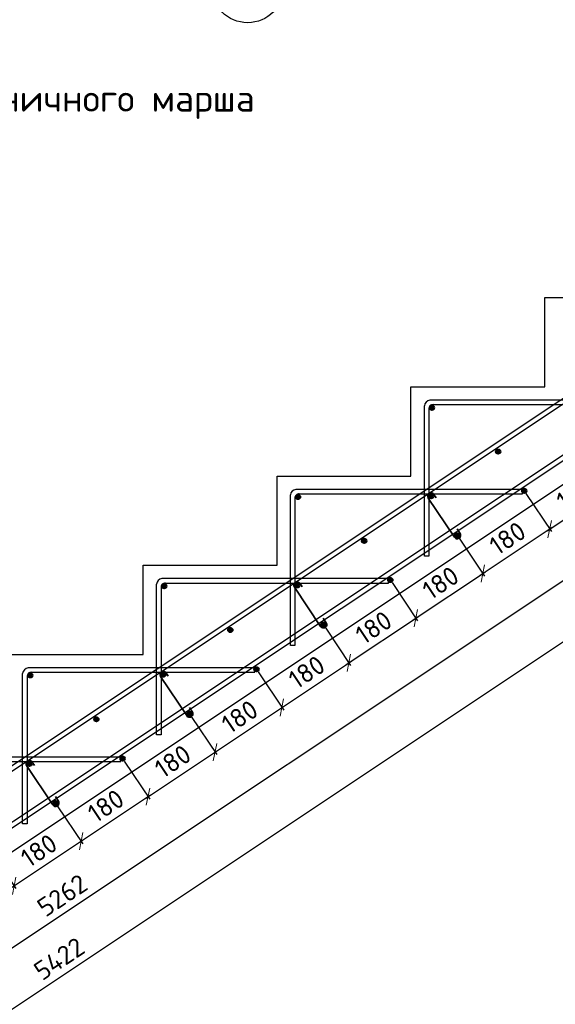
# Model space of a CAD drawing. Header units: millimetres. Extents: x 125896 to 2572636, y -120305 to 130347.
# Tile 60 of 256: x 310140 to 316140, y 33180 to 44216. Entities that reach past the tile are written whole.
import ezdxf

# ---------------------------------------------------------------- set-up
doc = ezdxf.new("R2010")
doc.units = ezdxf.units.MM
doc.linetypes.add('CENTER', pattern=[2, 1.25, -0.25, 0.25, -0.25])
for name, color, linetype, lineweight in [('Арматура', 152, 'Continuous', 40), ('ОСИ', 7, 'CENTER', 15), ('Основная 0.35', 200, 'Continuous', 35), ('Столовая Двери и окна', 7, 'Continuous', 15), ('ТЕКСТ', 7, 'Continuous', 15)]:
    doc.layers.add(name, color=color, linetype=linetype, lineweight=lineweight)
doc.layers.add('СПДС_Оси', color=7, linetype='Continuous')
doc.styles.get("Standard").update_dxf_attribs({"font": 'isocpeur.ttf'})
doc.styles.add('ГОСТ', font='isocpeur.ttf')
doc.dimstyles.new('Осевые', dxfattribs={"dimscale": 0.7, "dimtxt": 450, "dimasz": 400, "dimexe": 100, "dimexo": 100, "dimgap": 100, "dimtad": 1, "dimdec": 0, "dimzin": 0, "dimdsep": 46, "dimtxsty": 'Standard', "dimblk": 'OBLIQUE', "dimcen": 9, "dimdle": 100, "dimazin": 0, "dimtm": 1e-09, "dimtfac": 1, "dimtdec": 0, "dimtofl": 0, "dimtmove": 0, "dimatfit": 3, "dimfxl": 1, "dimtolj": 1, "dimtzin": 0, "dimarcsym": 0})

# ---------------------------------------------------------------- blocks, each defined once
blk = doc.blocks.new('_OBLIQUE')
at = {"color": 0, "linetype": 'ByBlock'}
blk.add_line((-0.5, -0.5), (0.5, 0.5), dxfattribs=at)
blk = doc.blocks.new('*D565')
at = {"layer": 'Defpoints', "color": 0, "linetype": 'ByBlock', "lineweight": 20, "ltscale": 13, "transparency": 16777216}
for p in [(321041, 42483, -900), (321661, 41553), (299149, 27888, -900)]:
    blk.add_point(p, dxfattribs=at)
at = {"layer": 'ОСИ', "color": 0, "linetype": 'ByBlock', "lineweight": -2, "ltscale": 13, "transparency": 16777216}
for p, q in [((321060, 42453), (321680, 41524)), ((299740, 26939), (321690, 41572)), ((299169, 27859), (299789, 26930))]:
    blk.add_line(p, q, dxfattribs=at)
at = {"layer": 'ОСИ', "color": 0, "linetype": 'ByBlock', "lineweight": -2, "ltscale": 13, "transparency": 16777216, "xscale": 140, "yscale": 140, "zscale": 140}
for p, rotation in [((321661, 41553), 33.69006752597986), ((299769, 26959), 213.6900675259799)]:
    blk.add_blockref('_OBLIQUE', p, dxfattribs=dict(at, rotation=rotation))
at = {"layer": 'ОСИ', "color": 0, "linetype": 'ByBlock', "ltscale": 13, "transparency": 16777216, "insert": (310618, 34401), "char_height": 210, "attachment_point": 5, "rotation": 33.6901}
blk.add_mtext('\\A1;5262', dxfattribs=at)
blk = doc.blocks.new('*D566')
at = {"layer": 'Defpoints', "color": 0, "linetype": 'ByBlock', "lineweight": 20, "ltscale": 13, "transparency": 16777216}
for p in [(320728, 42909, -996), (321959, 41064), (298171, 27871, -996)]:
    blk.add_point(p, dxfattribs=at)
at = {"layer": 'ОСИ', "color": 0, "linetype": 'ByBlock', "lineweight": -2, "ltscale": 13, "transparency": 16777216}
for p, q in [((320748, 42880), (321978, 41035)), ((299373, 26006), (321988, 41083)), ((298191, 27842), (299421, 25997))]:
    blk.add_line(p, q, dxfattribs=at)
at = {"layer": 'ОСИ', "color": 0, "linetype": 'ByBlock', "lineweight": -2, "ltscale": 13, "transparency": 16777216, "xscale": 140, "yscale": 140, "zscale": 140}
for p, rotation in [((321959, 41064), 33.69006752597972), ((299402, 26026), 213.6900675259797)]:
    blk.add_blockref('_OBLIQUE', p, dxfattribs=dict(at, rotation=rotation))
at = {"layer": 'ОСИ', "color": 0, "linetype": 'ByBlock', "ltscale": 13, "transparency": 16777216, "insert": (310583, 33690), "char_height": 210, "attachment_point": 5, "rotation": 33.6901}
blk.add_mtext('\\A1;5422', dxfattribs=at)
blk = doc.blocks.new('*D541')
at = {"layer": 'Defpoints', "color": 0, "linetype": 'ByBlock', "lineweight": 20, "ltscale": 13, "transparency": 16777216}
for p in [(310543, 35435, 96), (310828, 35007), (309793, 34935, 96)]:
    blk.add_point(p, dxfattribs=at)
at = {"layer": 'ОСИ', "color": 0, "linetype": 'ByBlock', "lineweight": -2, "ltscale": 13, "transparency": 16777216}
for p, q in [((310562, 35406), (310848, 34978)), ((310049, 34488), (310857, 35026)), ((309812, 34906), (310098, 34478))]:
    blk.add_line(p, q, dxfattribs=at)
at = {"layer": 'ОСИ', "color": 0, "linetype": 'ByBlock', "lineweight": -2, "ltscale": 13, "transparency": 16777216, "xscale": 140, "yscale": 140, "zscale": 140}
for p, rotation in [((310828, 35007), 33.69006752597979), ((310078, 34507), 213.6900675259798)]:
    blk.add_blockref('_OBLIQUE', p, dxfattribs=dict(at, rotation=rotation))
at = {"layer": 'ОСИ', "color": 0, "linetype": 'ByBlock', "ltscale": 13, "transparency": 16777216, "insert": (310356, 34903), "char_height": 210, "attachment_point": 5, "rotation": 33.6901}
blk.add_mtext('\\A1;180', dxfattribs=at)
blk = doc.blocks.new('*D542')
at = {"layer": 'Defpoints', "color": 0, "linetype": 'ByBlock', "lineweight": 20, "ltscale": 13, "transparency": 16777216}
for p in [(311293, 35935, 96), (310543, 35435, 96), (311578, 35507)]:
    blk.add_point(p, dxfattribs=at)
at = {"layer": 'ОСИ', "color": 0, "linetype": 'ByBlock', "lineweight": -2, "ltscale": 13, "transparency": 16777216}
for p, q in [((311312, 35906), (311598, 35478)), ((310799, 34988), (311607, 35526)), ((310562, 35406), (310848, 34978))]:
    blk.add_line(p, q, dxfattribs=at)
at = {"layer": 'ОСИ', "color": 0, "linetype": 'ByBlock', "lineweight": -2, "ltscale": 13, "transparency": 16777216, "xscale": 140, "yscale": 140, "zscale": 140}
for p, rotation in [((311578, 35507), 33.69006752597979), ((310828, 35007), 213.6900675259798)]:
    blk.add_blockref('_OBLIQUE', p, dxfattribs=dict(at, rotation=rotation))
at = {"layer": 'ОСИ', "color": 0, "linetype": 'ByBlock', "ltscale": 13, "transparency": 16777216, "insert": (311106, 35403), "char_height": 210, "attachment_point": 5, "rotation": 33.6901}
blk.add_mtext('\\A1;180', dxfattribs=at)
blk = doc.blocks.new('*D543')
at = {"layer": 'Defpoints', "color": 0, "linetype": 'ByBlock', "lineweight": 20, "ltscale": 13, "transparency": 16777216}
for p in [(312043, 36435, 96), (312328, 36007), (311293, 35935, 96)]:
    blk.add_point(p, dxfattribs=at)
at = {"layer": 'ОСИ', "color": 0, "linetype": 'ByBlock', "lineweight": -2, "ltscale": 13, "transparency": 16777216}
for p, q in [((312062, 36406), (312348, 35978)), ((311549, 35488), (312357, 36026)), ((311312, 35906), (311598, 35478))]:
    blk.add_line(p, q, dxfattribs=at)
at = {"layer": 'ОСИ', "color": 0, "linetype": 'ByBlock', "lineweight": -2, "ltscale": 13, "transparency": 16777216, "xscale": 140, "yscale": 140, "zscale": 140}
for p, rotation in [((312328, 36007), 33.69006752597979), ((311578, 35507), 213.6900675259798)]:
    blk.add_blockref('_OBLIQUE', p, dxfattribs=dict(at, rotation=rotation))
at = {"layer": 'ОСИ', "color": 0, "linetype": 'ByBlock', "ltscale": 13, "transparency": 16777216, "insert": (311856, 35903), "char_height": 210, "attachment_point": 5, "rotation": 33.6901}
blk.add_mtext('\\A1;180', dxfattribs=at)
blk = doc.blocks.new('*D544')
at = {"layer": 'Defpoints', "color": 0, "linetype": 'ByBlock', "lineweight": 20, "ltscale": 13, "transparency": 16777216}
for p in [(312793, 36935, 96), (312043, 36435, 96), (313078, 36507)]:
    blk.add_point(p, dxfattribs=at)
at = {"layer": 'ОСИ', "color": 0, "linetype": 'ByBlock', "lineweight": -2, "ltscale": 13, "transparency": 16777216}
for p, q in [((312812, 36906), (313098, 36478)), ((312299, 35988), (313107, 36526)), ((312062, 36406), (312348, 35978))]:
    blk.add_line(p, q, dxfattribs=at)
at = {"layer": 'ОСИ', "color": 0, "linetype": 'ByBlock', "lineweight": -2, "ltscale": 13, "transparency": 16777216, "xscale": 140, "yscale": 140, "zscale": 140}
for p, rotation in [((313078, 36507), 33.69006752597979), ((312328, 36007), 213.6900675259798)]:
    blk.add_blockref('_OBLIQUE', p, dxfattribs=dict(at, rotation=rotation))
at = {"layer": 'ОСИ', "color": 0, "linetype": 'ByBlock', "ltscale": 13, "transparency": 16777216, "insert": (312606, 36403), "char_height": 210, "attachment_point": 5, "rotation": 33.6901}
blk.add_mtext('\\A1;180', dxfattribs=at)
blk = doc.blocks.new('*D545')
at = {"layer": 'Defpoints', "color": 0, "linetype": 'ByBlock', "lineweight": 20, "ltscale": 13, "transparency": 16777216}
for p in [(313543, 37435, 96), (313828, 37007), (312793, 36935, 96)]:
    blk.add_point(p, dxfattribs=at)
at = {"layer": 'ОСИ', "color": 0, "linetype": 'ByBlock', "lineweight": -2, "ltscale": 13, "transparency": 16777216}
for p, q in [((313562, 37406), (313848, 36978)), ((313049, 36488), (313857, 37026)), ((312812, 36906), (313098, 36478))]:
    blk.add_line(p, q, dxfattribs=at)
at = {"layer": 'ОСИ', "color": 0, "linetype": 'ByBlock', "lineweight": -2, "ltscale": 13, "transparency": 16777216, "xscale": 140, "yscale": 140, "zscale": 140}
for p, rotation in [((313828, 37007), 33.69006752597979), ((313078, 36507), 213.6900675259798)]:
    blk.add_blockref('_OBLIQUE', p, dxfattribs=dict(at, rotation=rotation))
at = {"layer": 'ОСИ', "color": 0, "linetype": 'ByBlock', "ltscale": 13, "transparency": 16777216, "insert": (313356, 36903), "char_height": 210, "attachment_point": 5, "rotation": 33.6901}
blk.add_mtext('\\A1;180', dxfattribs=at)
blk = doc.blocks.new('*D546')
at = {"layer": 'Defpoints', "color": 0, "linetype": 'ByBlock', "lineweight": 20, "ltscale": 13, "transparency": 16777216}
for p in [(314293, 37935, 96), (313543, 37435, 96), (314578, 37507)]:
    blk.add_point(p, dxfattribs=at)
at = {"layer": 'ОСИ', "color": 0, "linetype": 'ByBlock', "lineweight": -2, "ltscale": 13, "transparency": 16777216}
for p, q in [((314312, 37906), (314598, 37478)), ((313799, 36988), (314607, 37526)), ((313562, 37406), (313848, 36978))]:
    blk.add_line(p, q, dxfattribs=at)
at = {"layer": 'ОСИ', "color": 0, "linetype": 'ByBlock', "lineweight": -2, "ltscale": 13, "transparency": 16777216, "xscale": 140, "yscale": 140, "zscale": 140}
for p, rotation in [((314578, 37507), 33.69006752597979), ((313828, 37007), 213.6900675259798)]:
    blk.add_blockref('_OBLIQUE', p, dxfattribs=dict(at, rotation=rotation))
at = {"layer": 'ОСИ', "color": 0, "linetype": 'ByBlock', "ltscale": 13, "transparency": 16777216, "insert": (314106, 37403), "char_height": 210, "attachment_point": 5, "rotation": 33.6901}
blk.add_mtext('\\A1;180', dxfattribs=at)
blk = doc.blocks.new('*D547')
at = {"layer": 'Defpoints', "color": 0, "linetype": 'ByBlock', "lineweight": 20, "ltscale": 13, "transparency": 16777216}
for p in [(315043, 38435, 96), (315328, 38007), (314293, 37935, 96)]:
    blk.add_point(p, dxfattribs=at)
at = {"layer": 'ОСИ', "color": 0, "linetype": 'ByBlock', "lineweight": -2, "ltscale": 13, "transparency": 16777216}
for p, q in [((315062, 38406), (315348, 37978)), ((314549, 37488), (315357, 38026)), ((314312, 37906), (314598, 37478))]:
    blk.add_line(p, q, dxfattribs=at)
at = {"layer": 'ОСИ', "color": 0, "linetype": 'ByBlock', "lineweight": -2, "ltscale": 13, "transparency": 16777216, "xscale": 140, "yscale": 140, "zscale": 140}
for p, rotation in [((315328, 38007), 33.69006752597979), ((314578, 37507), 213.6900675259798)]:
    blk.add_blockref('_OBLIQUE', p, dxfattribs=dict(at, rotation=rotation))
at = {"layer": 'ОСИ', "color": 0, "linetype": 'ByBlock', "ltscale": 13, "transparency": 16777216, "insert": (314856, 37903), "char_height": 210, "attachment_point": 5, "rotation": 33.6901}
blk.add_mtext('\\A1;180', dxfattribs=at)
blk = doc.blocks.new('*D548')
at = {"layer": 'Defpoints', "color": 0, "linetype": 'ByBlock', "lineweight": 20, "ltscale": 13, "transparency": 16777216}
for p in [(315793, 38935, 96), (315043, 38435, 96), (316078, 38507)]:
    blk.add_point(p, dxfattribs=at)
at = {"layer": 'ОСИ', "color": 0, "linetype": 'ByBlock', "lineweight": -2, "ltscale": 13, "transparency": 16777216}
for p, q in [((315812, 38906), (316098, 38478)), ((315299, 37988), (316107, 38526)), ((315062, 38406), (315348, 37978))]:
    blk.add_line(p, q, dxfattribs=at)
at = {"layer": 'ОСИ', "color": 0, "linetype": 'ByBlock', "lineweight": -2, "ltscale": 13, "transparency": 16777216, "xscale": 140, "yscale": 140, "zscale": 140}
for p, rotation in [((316078, 38507), 33.69006752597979), ((315328, 38007), 213.6900675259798)]:
    blk.add_blockref('_OBLIQUE', p, dxfattribs=dict(at, rotation=rotation))
at = {"layer": 'ОСИ', "color": 0, "linetype": 'ByBlock', "ltscale": 13, "transparency": 16777216, "insert": (315606, 38403), "char_height": 210, "attachment_point": 5, "rotation": 33.6901}
blk.add_mtext('\\A1;180', dxfattribs=at)
blk = doc.blocks.new('*D549')
at = {"layer": 'Defpoints', "color": 0, "linetype": 'ByBlock', "lineweight": 20, "ltscale": 13, "transparency": 16777216}
for p in [(316543, 39435, 96), (316828, 39007), (315793, 38935, 96)]:
    blk.add_point(p, dxfattribs=at)
at = {"layer": 'ОСИ', "color": 0, "linetype": 'ByBlock', "lineweight": -2, "ltscale": 13, "transparency": 16777216}
for p, q in [((316562, 39406), (316848, 38978)), ((316049, 38488), (316857, 39026)), ((315812, 38906), (316098, 38478))]:
    blk.add_line(p, q, dxfattribs=at)
at = {"layer": 'ОСИ', "color": 0, "linetype": 'ByBlock', "lineweight": -2, "ltscale": 13, "transparency": 16777216, "xscale": 140, "yscale": 140, "zscale": 140}
for p, rotation in [((316828, 39007), 33.69006752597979), ((316078, 38507), 213.6900675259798)]:
    blk.add_blockref('_OBLIQUE', p, dxfattribs=dict(at, rotation=rotation))
at = {"layer": 'ОСИ', "color": 0, "linetype": 'ByBlock', "ltscale": 13, "transparency": 16777216, "insert": (316356, 38903), "char_height": 210, "attachment_point": 5, "rotation": 33.6901}
blk.add_mtext('\\A1;180', dxfattribs=at)

msp = doc.modelspace()

# ---------------------------------------------------------------- hatches: boundary and pattern name
at = {"layer": 'Арматура'}
h = msp.add_hatch(color=256, dxfattribs=at)
edge = h.paths.add_edge_path()
edge.add_arc((314758.6, 39865.8), 25, 0, 360)
h = msp.add_hatch(color=256, dxfattribs=at)
edge = h.paths.add_edge_path()
edge.add_arc((315499.8, 39374.6), 25, 0, 360)
h = msp.add_hatch(color=256, dxfattribs=at)
edge = h.paths.add_edge_path()
edge.add_arc((315792.9, 38935), 25, 0, 360)
h = msp.add_hatch(color=256, dxfattribs=at)
edge = h.paths.add_edge_path()
edge.add_arc((313258.6, 38865.8), 25, 0, 360)
h = msp.add_hatch(color=256, dxfattribs=at)
edge = h.paths.add_edge_path()
edge.add_arc((314749.8, 38874.6), 25, 0, 360)
h = msp.add_hatch(color=256, dxfattribs=at)
edge = h.paths.add_edge_path()
edge.add_arc((315042.9, 38435), 25, 0, 360)
h = msp.add_hatch(color=256, dxfattribs=at)
edge = h.paths.add_edge_path()
edge.add_arc((313999.8, 38374.6), 25, 0, 360)
h = msp.add_hatch(color=256, dxfattribs=at)
edge = h.paths.add_edge_path()
edge.add_arc((311758.6, 37865.8), 25, 0, 360)
h = msp.add_hatch(color=256, dxfattribs=at)
edge = h.paths.add_edge_path()
edge.add_arc((313249.8, 37874.6), 25, 0, 360)
h = msp.add_hatch(color=256, dxfattribs=at)
edge = h.paths.add_edge_path()
edge.add_arc((314292.9, 37935), 25, 0, 360)
h = msp.add_hatch(color=256, dxfattribs=at)
edge = h.paths.add_edge_path()
edge.add_arc((313542.9, 37435), 25, 0, 360)
h = msp.add_hatch(color=256, dxfattribs=at)
edge = h.paths.add_edge_path()
edge.add_arc((312499.8, 37374.6), 25, 0, 360)
h = msp.add_hatch(color=256, dxfattribs=at)
edge = h.paths.add_edge_path()
edge.add_arc((310258.6, 36865.8), 25, 0, 360)
h = msp.add_hatch(color=256, dxfattribs=at)
edge = h.paths.add_edge_path()
edge.add_arc((311749.8, 36874.6), 25, 0, 360)
h = msp.add_hatch(color=256, dxfattribs=at)
edge = h.paths.add_edge_path()
edge.add_arc((312792.9, 36935), 25, 0, 360)
h = msp.add_hatch(color=256, dxfattribs=at)
edge = h.paths.add_edge_path()
edge.add_arc((312042.9, 36435), 25, 0, 360)
h = msp.add_hatch(color=256, dxfattribs=at)
edge = h.paths.add_edge_path()
edge.add_arc((310999.8, 36374.6), 25, 0, 360)
h = msp.add_hatch(color=256, dxfattribs=at)
edge = h.paths.add_edge_path()
edge.add_arc((310249.8, 35874.6), 25, 0, 360)
h = msp.add_hatch(color=256, dxfattribs=at)
edge = h.paths.add_edge_path()
edge.add_arc((311292.9, 35935), 25, 0, 360)
h = msp.add_hatch(color=256, dxfattribs=at)
edge = h.paths.add_edge_path()
edge.add_arc((310542.9, 35435), 25, 0, 360)

# ---------------------------------------------------------------- linework, layer by layer
for centre in [(314758.6, 39865.8), (315499.8, 39374.6), (315792.9, 38935, 95.9), (313258.6, 38865.8), (314749.8, 38874.6), (315042.9, 38435, 95.9), (313999.8, 38374.6), (311758.6, 37865.8), (313249.8, 37874.6), (314292.9, 37935, 95.9), (313542.9, 37435, 95.9), (312499.8, 37374.6), (310258.6, 36865.8), (311749.8, 36874.6), (312792.9, 36935, 95.9), (312042.9, 36435, 95.9), (310999.8, 36374.6), (310249.8, 35874.6), (311292.9, 35935, 95.9), (310542.9, 35435, 95.9)]:
    msp.add_circle(centre, 25, dxfattribs=at)
at = {"layer": 'Основная 0.35'}
for p, q in [((315011.2, 38414.9, 95.9), (314718.1, 38854.5)), ((314781.4, 38894.7), (314805.2, 38857.2)), ((315074.5, 38455.1, 95.9), (315041.2, 38507.5, 95.9)), ((313511.2, 37414.9, 95.9), (313218.1, 37854.5)), ((313281.4, 37894.7), (313305.2, 37857.2)), ((313574.5, 37455.1, 95.9), (313541.2, 37507.5, 95.9)), ((311781.4, 36894.7), (311805.2, 36857.2)), ((312011.2, 36414.9, 95.9), (311718.1, 36854.5)), ((312074.5, 36455.1, 95.9), (312041.2, 36507.5, 95.9)), ((310281.4, 35894.7), (310305.2, 35857.2)), ((310511.2, 35414.9, 95.9), (310218.1, 35854.5)), ((310574.5, 35455.1, 95.9), (310541.2, 35507.5, 95.9))]:
    msp.add_line(p, q, dxfattribs=at)
for centre, start, end in [((314749.8, 38874.6), 32.40892, 212.40892), ((315042.9, 38435, 95.9), 212.40892, 32.40892), ((313249.8, 37874.6), 32.40892, 212.40892), ((313542.9, 37435, 95.9), 212.40892, 32.40892), ((311749.8, 36874.6), 32.40892, 212.40892), ((312042.9, 36435, 95.9), 212.40892, 32.40892), ((310249.8, 35874.6), 32.40892, 212.40892), ((310542.9, 35435, 95.9), 212.40892, 32.40892)]:
    msp.add_arc(centre, 37.5, start, end, dxfattribs=at)
at = {"layer": 'СПДС_Оси', "linetype": 'Continuous', "lineweight": 25, "ltscale": 150}
msp.add_circle((312694, 44586.8), 405, dxfattribs=at)
at = {"layer": 'Столовая Двери и окна', "color": 18, "lineweight": 30, "true_color": 0x000000}
msp.add_line((320873.6, 42100.8, -1170), (299273.6, 27700.8, -900), dxfattribs=at)
msp.add_lwpolyline([(310023.6, 37100.8), (311523.6, 37100.8), (311523.6, 38100.8), (313023.6, 38100.8), (313023.6, 39100.8), (314523.6, 39100.8), (314523.6, 40100.8), (316023.6, 40100.8), (316023.6, 41100.8), (317523.6, 41100.8), (317523.6, 42100.8), (319023.6, 42100.8), (319023.6, 43100.8), (320523.6, 43100.8), (320523.6, 43100.8), (322523.6, 43100.8)], dxfattribs=at)
at = {"layer": 'Столовая Двери и окна', "color": 146, "lineweight": 30, "true_color": 0x105689}
for points, elevation in [([(320728.2, 42909.3), (320700.5, 42950.9), (298143.6, 27913), (298171.3, 27871.4)], -995.9), ([(321040.7, 42482.6), (321013, 42524.2), (299121.7, 27930), (299149.5, 27888.4)], -900)]:
    msp.add_lwpolyline(points, close=True, dxfattribs=dict(at, elevation=elevation))
for points in [[(314768.1, 39900.8), (317273.6, 39900.8), (317273.6, 39950.8), (314733.7, 39950.8), (314733.7, 39950.8), (314733.7, 39950.8)], [(314723.6, 39858.8), (314723.6, 38200.8), (314673.6, 38200.8), (314673.6, 39888.4)], [(313223.6, 38858.8), (313223.6, 37200.8), (313173.6, 37200.8), (313173.6, 38888.4)], [(313268.1, 38900.8), (315773.6, 38900.8), (315773.6, 38950.8), (313233.7, 38950.8), (313233.7, 38950.8), (313233.7, 38950.8)], [(311723.6, 37858.8), (311723.6, 36200.8), (311673.6, 36200.8), (311673.6, 37888.4)], [(311768.1, 37900.8), (314273.6, 37900.8), (314273.6, 37950.8), (311733.7, 37950.8), (311733.7, 37950.8), (311733.7, 37950.8)], [(310223.6, 36858.8), (310223.6, 35200.8), (310173.6, 35200.8), (310173.6, 36888.4)], [(310268.1, 36900.8), (312773.6, 36900.8), (312773.6, 36950.8), (310233.7, 36950.8), (310233.7, 36950.8), (310233.7, 36950.8)], [(308768.1, 35900.8), (311273.6, 35900.8), (311273.6, 35950.8), (308733.7, 35950.8), (308733.7, 35950.8), (308733.7, 35950.8)]]:
    msp.add_lwpolyline(points, dxfattribs=at)
for centre, radius, start, end in [((314742.1, 39882.5), 68.8, 97.03929, 175.07833), ((314769.7, 39854.6), 46.3, 86.19482, 184.74031), ((313242.1, 38882.5), 68.8, 97.03929, 175.07833), ((313269.7, 38854.6), 46.3, 86.19482, 184.74031), ((311742.1, 37882.5), 68.8, 97.03929, 175.07833), ((311769.7, 37854.6), 46.3, 86.19482, 184.74031), ((310242.1, 36882.5), 68.8, 97.03929, 175.07833), ((310269.7, 36854.6), 46.3, 86.19482, 184.74031)]:
    msp.add_arc(centre, radius, start, end, dxfattribs=at)

# ---------------------------------------------------------------- texts
at = {"insert": (226281.3, 54484), "char_height": 250, "attachment_point": 1, "style": 'ГОСТ'}
msp.add_mtext_dynamic_manual_height_columns('\\A1;\\pi9384.38;{\\H1.5152x;\\P\\pi1250;Общие указания\\P\\pi250;}1.^IРабочая документация разработана в соответствии с заданием на проектирование, требованиями действующих технических регламентов, стандартов, сводов правил и других документов, содержащих установленные требования.\\P2.^IРабочая документация выполнена в соответствии со следующими нормативными и техническими документами:\\P-^IСП 20.13330.2016 "Нагрузки и Воздействия";\\P-^IСП 63.13330.2012 "Бетонные и железобетонные конструкции. Основные положения";\\P-^IСП 22.13330.2016 "Основания зданий и сооружений";\\P-^IСП 45.13330.2012 "Земляные сооружения, основания и фундаменты".\\P3.   За относительную отметку 0,000 принята отметка чистого пола первого этажа.\\P4.^IПеречень видов работ, для которых необходимо составлять акты освидетельствования скрытых работ:\\P-^Iармирование конструкций;\\P-^Iосвидетельствование опалубки перед бетонированием;\\P-^Iвыполнение сварочных работ;\\P-^Iотбор контрольных проб бетона;\\P-^Iсоответствие законченных железобетонных конструкций проекту с отображением качества работ;\\P-^Iустройство монолитных конструкций, выполняемых в зимнее время;  \\P\\pi0;  -    устройство гидроизоляции;\\P\\pi250;-^Iуплотнение грунтов и обратную засыпку.\\PЗапрещается выполнение последующих работ при отсутствии актов освидетельствования предшествующих скрытых работ во всех случаях.\\P\\pi0;        5. Проект рассчитан на производство работ в период положительных температур. В случае выполнения работ при отрицательных температурах необходимо выполнять требования СНиП часть 3 по производству работ и ППР.\\P        6. При минимальной температуре воздуха до минус 15°С допускается: выдерживание бетона в конструкции методом термоса, при предварительном разогреве бетонной смеси, форсированный электроразогрев бетона в конструкции с повторным уплотнением.\\P\\pi250;При минимальной температуре воздуха до минус 25°С допускается: обогрев бетона в греющей опалубке с помощью низкотемпературных электронагревателей, электродный сквозной прогрев бетона, электрообогрев с помощью греющего провода.\\P\\pi0;7. При отрицательной температуре воздуха уплотнение грунта обратной засыпки в траншеях должно \\Pосуществляться до достижения коэффициента уплотнения 0,98. \\PВремя уплотнения грунта в зависимости от температуры воздуха: \\P\\pi250;-^Iпри t{\\H0.7x;\\So^ ;}-5, 90-120 минут; при t{\\H0.7x;\\So^ ;\\H1.42857x;-10, 60-90 минут; }при t{\\H0.7x;\\So^ ;\\H1.42857x;-20, 40-60 минут; }при t{\\H0.7x;\\So^ ;\\H1.42857x;-30, 20-30 минут;\\P\\pi0;Работы по выполнению насыпей и обратных засыпок при отрицательных температурах должны производить с учетом следующих требований:\\P\\pi250;-^Iподготовку поверхности (основания) насыпи и обратных засыпок следует выполнять с полным удалением снега, льда, промерзшего слоя слабого и пучинистого грунта на всю его глубину;\\P-^Iотсыпку в насыпь и обратные засыпки грунтов необходимо производить при их природной влажности и в талом состоянии с содержанием комьев мерзлого грунта, не превышающим требований, приведенных в приложении М СП 45.13330.2017. Свод правил. Земляные сооружения, основания и фундаменты., и, как правило, на не промерзшие ранее отсыпанные и уплотненные слои. В отдельных случаях при согласовании с автором проекта допускается грунты отсыпать на непучинистые грунты, промерзшие на глубину не более 15 см;\\P-^Iпри пониженной влажности отсыпанных грунтов для их уплотнения следует применять более тяжелое грунтоуплотняющее оборудование; \\P-^Iработы по отсыпке и уплотнению каждого слоя должны выполнять в течение одной рабочей смены; - при выполнении насыпей из глинистых грунтов при обильном снеговыпадении все работы должны быть прекращены; - перерывы в работах по выполнению насыпей и обратных засыпок допускаются только при условиях, что за время перерыва глубина промерзания ранее уплотненных пучинистых грунтов не превысит 15 см или на время перерыва ранее уплотненные грунты утепляются специальными средствами (например, маловлажным рыхлым грунтом, который в последующем удаляется); - все работы по отсыпке грунтов и их уплотнению выполняют с повышенной интенсивностью.}', width=20474.372, gutter_width=5800, heights=[24436.9], dxfattribs=at)
at = {"layer": 'ТЕКСТ', "lineweight": 25}
msp.add_text('Армирование лестничного марша', height=300, dxfattribs=at).set_placement((306397.8, 43185))

# ---------------------------------------------------------------- dimensions: what is measured, and where the dimension line sits
at = {"layer": 'ОСИ', "linetype": 'ByBlock', "ltscale": 13}
for p1, p2, distance, picture, middle in [((298171.3, 27871.4, -995.9), (320728.2, 42909.3, -995.9), -2218, '*D566', (310583, 33690.4)), ((299149.5, 27888.4, -900), (321040.7, 42482.6, -900), -1117.5, '*D565', (310617.9, 34401.3)), ((315792.9, 38935, 95.9), (316542.9, 39435, 95.9), -514.5, '*D549', (316356.2, 38902.5)), ((315042.9, 38435, 95.9), (315792.9, 38935, 95.9), -514.5, '*D548', (315606.2, 38402.5)), ((314292.9, 37935, 95.9), (315042.9, 38435, 95.9), -514.5, '*D547', (314856.2, 37902.5)), ((313542.9, 37435, 95.9), (314292.9, 37935, 95.9), -514.5, '*D546', (314106.2, 37402.5)), ((312792.9, 36935, 95.9), (313542.9, 37435, 95.9), -514.5, '*D545', (313356.2, 36902.5)), ((312042.9, 36435, 95.9), (312792.9, 36935, 95.9), -514.5, '*D544', (312606.2, 36402.5)), ((311292.9, 35935, 95.9), (312042.9, 36435, 95.9), -514.5, '*D543', (311856.2, 35902.5)), ((310542.9, 35435, 95.9), (311292.9, 35935, 95.9), -514.5, '*D542', (311106.2, 35402.5)), ((309792.9, 34935, 95.9), (310542.9, 35435, 95.9), -514.5, '*D541', (310356.2, 34902.5))]:
    dim = msp.add_aligned_dim(p1=p1, p2=p2, distance=distance, dimstyle='Осевые', override={"dimtxt": 300, "dimasz": 200, "dimexe": 50, "dimexo": 50, "dimlfac": 0.2, "dimdle": 50, "dimtmove": 1}, dxfattribs=at)
    dim.commit()
    dim.dimension.update_dxf_attribs({"geometry": picture, "text_midpoint": middle})

doc.saveas('drawing.dxf')
